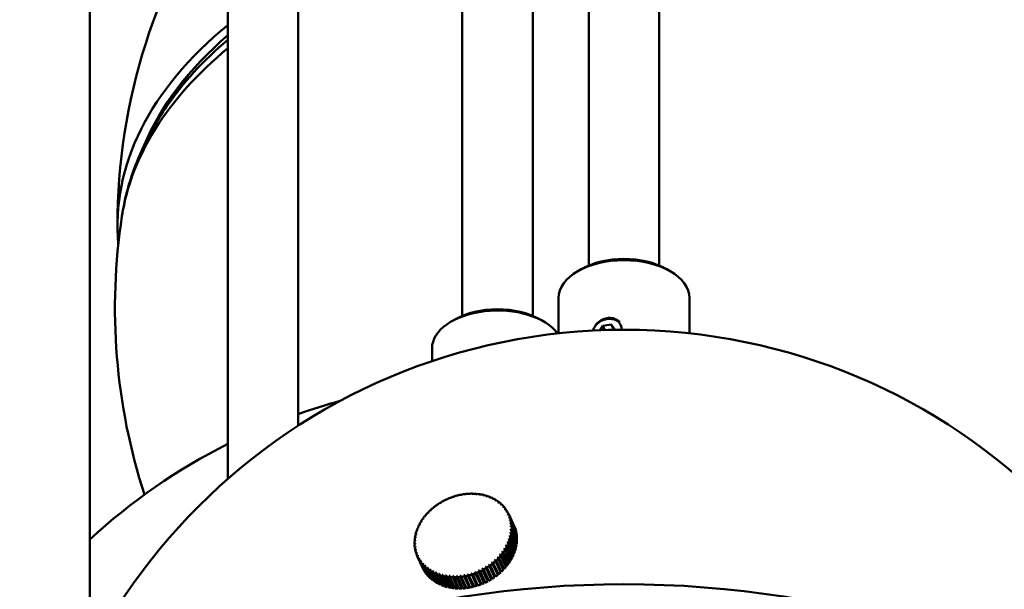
# Model space of a CAD drawing. Header units: millimetres. Extents: x 849 to 4035, y 828 to 3843.
# Tile 95 of 105: x 3681 to 3778, y 1442 to 1499. Entities that reach past the tile are written whole.
import ezdxf

# ---------------------------------------------------------------- set-up
doc = ezdxf.new("R2010")
doc.units = ezdxf.units.MM
doc.header["$LTSCALE"] = 15
doc.layers.add('Widoczne (ISO)', color=7, linetype='Continuous', lineweight=50)
doc.layers.add('Widoczne wąskie (ISO)', color=7, linetype='Continuous', lineweight=50)

msp = doc.modelspace()

# ---------------------------------------------------------------- linework, layer by layer
at = {"layer": 'Widoczne (ISO)'}
for p, q in [((3744.216, 1712.693), (3744.216, 1474.59)), ((3737.216, 1707.788), (3737.216, 1474.59)), ((3731.647, 1704.837), (3731.647, 1469.6)), ((3724.647, 1702.104), (3724.647, 1469.6)), ((3701.353, 1699.464), (3701.353, 1453.417)), ((3708.353, 1699.286), (3708.353, 1458.692)), ((3687.647, 1548.262), (3687.647, 1435.921)), ((3697.447, 1493.539), (3695.277, 1490.374)), ((3694.146, 1488.595), (3694.146, 1488.803)), ((3736.473, 1474.226), (3736.12, 1474.022)), ((3744.959, 1474.226), (3745.312, 1474.022)), ((3734.216, 1471.369), (3734.216, 1467.861)), ((3747.216, 1471.369), (3747.216, 1467.861)), ((3723.904, 1469.236), (3723.55, 1469.032)), ((3732.389, 1469.236), (3732.743, 1469.032)), ((3738.348, 1468.168), (3738.615, 1468.601)), ((3738.615, 1468.601), (3739.452, 1468.73)), ((3738.615, 1468.601), (3738.808, 1468.185)), ((3739.452, 1468.73), (3739.85, 1468.209)), ((3739.452, 1468.73), (3739.695, 1468.207)), ((3721.647, 1466.378), (3721.647, 1465.091)), ((3723.784, 1451.657), (3723.792, 1451.64)), ((3724.159, 1451.765), (3724.167, 1451.748)), ((3724.537, 1451.849), (3724.545, 1451.831)), ((3724.916, 1451.909), (3724.925, 1451.888)), ((3725.294, 1451.942), (3725.305, 1451.919)), ((3725.669, 1451.951), (3725.681, 1451.925)), ((3726.038, 1451.934), (3726.051, 1451.904)), ((3726.398, 1451.891), (3726.414, 1451.856)), ((3726.749, 1451.823), (3726.768, 1451.782)), ((3727.087, 1451.73), (3727.109, 1451.682)), ((3727.411, 1451.613), (3727.434, 1451.563)), ((3722.133, 1450.816), (3722.125, 1450.833)), ((3722.46, 1451.03), (3722.452, 1451.046)), ((3722.8, 1451.223), (3722.793, 1451.239)), ((3723.055, 1451.369), (3723.062, 1451.353)), ((3723.416, 1451.524), (3723.423, 1451.508)), ((3727.718, 1451.473), (3727.742, 1451.421)), ((3728.007, 1451.309), (3728.032, 1451.256)), ((3728.275, 1451.125), (3728.301, 1451.069)), ((3728.522, 1450.919), (3728.549, 1450.861)), ((3728.745, 1450.695), (3728.774, 1450.634)), ((3721.009, 1449.783), (3720.997, 1449.809)), ((3721.259, 1450.065), (3721.248, 1450.088)), ((3721.531, 1450.332), (3721.521, 1450.352)), ((3721.823, 1450.583), (3721.814, 1450.601)), ((3728.944, 1450.453), (3728.974, 1450.388)), ((3729.117, 1450.194), (3729.148, 1450.126)), ((3729.262, 1449.92), (3729.78, 1448.805)), ((3729.813, 1448.733), (3729.295, 1449.849)), ((3729.38, 1449.634), (3729.898, 1448.519)), ((3720.404, 1448.866), (3720.386, 1448.905)), ((3720.58, 1449.182), (3720.564, 1449.216)), ((3720.782, 1449.489), (3720.768, 1449.518)), ((3729.923, 1448.444), (3729.406, 1449.559)), ((3729.438, 1448.995), (3729.449, 1448.971)), ((3729.462, 1448.699), (3729.482, 1448.656)), ((3729.469, 1449.336), (3729.987, 1448.221)), ((3730.005, 1448.143), (3729.487, 1449.259)), ((3729.529, 1449.029), (3730.047, 1447.914)), ((3730.057, 1447.834), (3729.54, 1448.949)), ((3729.559, 1448.714), (3730.077, 1447.599)), ((3729.78, 1448.805), (3729.779, 1448.805)), ((3720.039, 1447.889), (3720.015, 1447.941)), ((3720.134, 1448.216), (3720.111, 1448.266)), ((3720.256, 1448.541), (3720.234, 1448.588)), ((3729.369, 1447.765), (3729.408, 1447.681)), ((3729.428, 1448.08), (3729.461, 1448.01)), ((3729.459, 1448.393), (3729.486, 1448.335)), ((3729.472, 1447.744), (3729.99, 1446.628)), ((3730.036, 1446.871), (3729.519, 1447.987)), ((3729.531, 1448.07), (3730.049, 1446.954)), ((3730.073, 1447.196), (3729.555, 1448.311)), ((3729.56, 1448.394), (3730.078, 1447.278)), ((3730.08, 1447.518), (3729.562, 1448.633)), ((3729.898, 1448.519), (3729.89, 1448.516)), ((3729.987, 1448.221), (3729.971, 1448.216)), ((3730.047, 1447.914), (3730.023, 1447.908)), ((3719.932, 1446.911), (3719.905, 1446.969)), ((3719.938, 1447.235), (3719.912, 1447.29)), ((3719.974, 1447.562), (3719.949, 1447.615)), ((3729.024, 1446.823), (3729.554, 1445.682)), ((3729.599, 1445.581), (3729.082, 1446.696)), ((3729.123, 1446.777), (3729.641, 1445.661)), ((3729.167, 1447.134), (3729.218, 1447.023)), ((3729.751, 1445.898), (3729.233, 1447.014)), ((3729.268, 1447.095), (3729.785, 1445.98)), ((3729.282, 1447.448), (3729.326, 1447.352)), ((3729.875, 1446.22), (3729.357, 1447.336)), ((3729.384, 1447.418), (3729.902, 1446.303)), ((3729.97, 1446.545), (3729.453, 1447.661)), ((3730.049, 1446.954), (3729.999, 1446.952)), ((3730.078, 1447.278), (3730.037, 1447.274)), ((3730.077, 1447.599), (3730.045, 1447.593)), ((3719.956, 1446.592), (3719.928, 1446.652)), ((3720.01, 1446.279), (3719.98, 1446.343)), ((3720.093, 1445.975), (3720.062, 1446.043)), ((3720.206, 1445.682), (3720.173, 1445.753)), ((3728.443, 1445.933), (3728.974, 1444.79)), ((3728.989, 1444.678), (3728.471, 1445.793)), ((3728.531, 1445.866), (3729.049, 1444.751)), ((3728.661, 1446.221), (3729.192, 1445.078)), ((3729.217, 1444.969), (3728.699, 1446.084)), ((3728.754, 1446.16), (3729.271, 1445.045)), ((3728.855, 1446.518), (3729.385, 1445.376)), ((3729.421, 1445.271), (3728.903, 1446.386)), ((3728.951, 1446.464), (3729.469, 1445.349)), ((3729.785, 1445.98), (3729.707, 1445.993)), ((3729.902, 1446.303), (3729.834, 1446.309)), ((3729.99, 1446.628), (3729.931, 1446.63)), ((3720.205, 1445.681), (3720.723, 1444.566)), ((3720.829, 1444.361), (3720.311, 1445.476)), ((3720.351, 1445.408), (3720.869, 1444.293)), ((3720.995, 1444.098), (3720.477, 1445.214)), ((3720.524, 1445.149), (3721.041, 1444.034)), ((3721.187, 1443.852), (3720.669, 1444.967)), ((3720.722, 1444.907), (3721.24, 1443.792)), ((3720.766, 1444.991), (3720.756, 1445.011)), ((3720.981, 1444.76), (3720.962, 1444.8)), ((3727.86, 1443.653), (3727.343, 1444.769)), ((3727.357, 1444.916), (3727.888, 1443.771)), ((3727.423, 1444.826), (3727.941, 1443.711)), ((3728.171, 1443.885), (3727.653, 1445)), ((3727.657, 1445.147), (3728.188, 1444.002)), ((3727.73, 1445.062), (3728.247, 1443.947)), ((3727.939, 1445.395), (3728.471, 1444.25)), ((3728.464, 1444.134), (3727.946, 1445.249)), ((3728.018, 1445.315), (3728.535, 1444.2)), ((3728.202, 1445.658), (3728.733, 1444.513)), ((3728.737, 1444.399), (3728.219, 1445.514)), ((3728.286, 1445.584), (3728.803, 1444.469)), ((3728.974, 1444.79), (3728.95, 1444.761)), ((3729.049, 1444.751), (3728.974, 1444.79)), ((3729.192, 1445.078), (3729.176, 1445.057)), ((3729.271, 1445.045), (3729.192, 1445.078)), ((3729.385, 1445.376), (3729.378, 1445.364)), ((3729.469, 1445.349), (3729.385, 1445.376)), ((3729.554, 1445.682), (3729.553, 1445.681)), ((3729.641, 1445.661), (3729.554, 1445.682)), ((3720.835, 1444.364), (3720.829, 1444.361)), ((3721.404, 1443.622), (3720.887, 1444.738)), ((3720.946, 1444.682), (3721.463, 1443.567)), ((3721.008, 1444.106), (3720.995, 1444.098)), ((3721.645, 1443.412), (3721.128, 1444.528)), ((3721.206, 1443.865), (3721.187, 1443.852)), ((3721.193, 1444.477), (3721.71, 1443.362)), ((3721.22, 1444.547), (3721.195, 1444.603)), ((3721.908, 1443.222), (3721.391, 1444.337)), ((3721.482, 1444.353), (3721.45, 1444.422)), ((3721.461, 1444.292), (3721.979, 1443.177)), ((3722.192, 1443.053), (3721.674, 1444.169)), ((3721.764, 1444.179), (3721.726, 1444.26)), ((3721.75, 1444.129), (3722.267, 1443.014)), ((3722.495, 1442.907), (3721.977, 1444.022)), ((3722.065, 1444.025), (3722.021, 1444.119)), ((3722.057, 1443.989), (3722.575, 1442.873)), ((3722.814, 1442.784), (3722.297, 1443.899)), ((3722.384, 1443.892), (3722.334, 1444.001)), ((3722.381, 1443.872), (3722.898, 1442.756)), ((3723.149, 1442.685), (3722.631, 1443.8)), ((3722.719, 1443.78), (3722.661, 1443.905)), ((3722.719, 1443.779), (3723.236, 1442.664)), ((3723.531, 1442.692), (3723.001, 1443.834)), ((3723.882, 1442.644), (3723.352, 1443.786)), ((3724.242, 1442.62), (3723.711, 1443.764)), ((3724.608, 1442.622), (3724.077, 1443.766)), ((3724.978, 1442.649), (3724.446, 1443.793)), ((3725.349, 1442.7), (3724.818, 1443.846)), ((3725.72, 1442.777), (3725.189, 1443.922)), ((3725.731, 1442.697), (3725.213, 1443.813)), ((3725.309, 1443.836), (3725.827, 1442.721)), ((3726.088, 1442.877), (3725.557, 1444.023)), ((3726.106, 1442.8), (3725.589, 1443.915)), ((3725.684, 1443.945), (3726.201, 1442.83)), ((3726.451, 1443.001), (3725.919, 1444.146)), ((3726.477, 1442.926), (3725.959, 1444.041)), ((3726.052, 1444.077), (3726.57, 1442.962)), ((3726.807, 1443.147), (3726.275, 1444.293)), ((3726.839, 1443.076), (3726.322, 1444.191)), ((3726.413, 1444.233), (3726.93, 1443.117)), ((3727.192, 1443.247), (3726.675, 1444.363)), ((3726.709, 1444.508), (3727.241, 1443.363)), ((3726.763, 1444.41), (3727.28, 1443.295)), ((3727.533, 1443.44), (3727.016, 1444.556)), ((3727.04, 1444.703), (3727.572, 1443.557)), ((3727.1, 1444.608), (3727.618, 1443.493)), ((3727.888, 1443.771), (3727.826, 1443.727)), ((3727.941, 1443.711), (3727.888, 1443.771)), ((3728.188, 1444.002), (3728.136, 1443.96)), ((3728.247, 1443.947), (3728.188, 1444.002)), ((3728.471, 1444.25), (3728.428, 1444.211)), ((3728.535, 1444.2), (3728.471, 1444.25)), ((3728.733, 1444.513), (3728.7, 1444.479)), ((3728.803, 1444.469), (3728.733, 1444.513)), ((3721.429, 1443.642), (3721.404, 1443.622)), ((3721.674, 1443.439), (3721.645, 1443.412)), ((3721.942, 1443.257), (3721.908, 1443.222)), ((3722.229, 1443.098), (3722.192, 1443.053)), ((3722.534, 1442.961), (3722.495, 1442.907)), ((3722.855, 1442.85), (3722.814, 1442.784)), ((3723.497, 1442.611), (3722.979, 1443.726)), ((3723.069, 1443.711), (3723.587, 1442.596)), ((3723.855, 1442.561), (3723.337, 1443.677)), ((3723.43, 1443.668), (3723.948, 1442.553)), ((3724.222, 1442.538), (3723.705, 1443.653)), ((3723.799, 1443.651), (3724.317, 1442.536)), ((3724.596, 1442.539), (3724.078, 1443.655)), ((3724.174, 1443.659), (3724.691, 1442.544)), ((3724.973, 1442.567), (3724.455, 1443.682)), ((3724.552, 1443.693), (3725.069, 1442.578)), ((3725.352, 1442.62), (3724.834, 1443.735)), ((3724.931, 1443.752), (3725.449, 1442.637)), ((3725.793, 1442.795), (3725.72, 1442.777)), ((3726.168, 1442.902), (3726.088, 1442.877)), ((3726.088, 1442.877), (3726.106, 1442.8)), ((3726.537, 1443.034), (3726.451, 1443.001)), ((3726.451, 1443.001), (3726.477, 1442.926)), ((3726.897, 1443.189), (3726.807, 1443.147)), ((3726.807, 1443.147), (3726.839, 1443.076)), ((3727.241, 1443.363), (3727.159, 1443.319)), ((3727.28, 1443.295), (3727.241, 1443.363)), ((3727.572, 1443.557), (3727.5, 1443.513)), ((3727.618, 1443.493), (3727.572, 1443.557)), ((3723.19, 1442.764), (3723.149, 1442.685)), ((3723.531, 1442.692), (3723.497, 1442.611)), ((3723.543, 1442.69), (3723.531, 1442.692)), ((3723.882, 1442.644), (3723.855, 1442.561)), ((3723.907, 1442.642), (3723.882, 1442.644)), ((3724.242, 1442.62), (3724.222, 1442.538)), ((3724.278, 1442.62), (3724.242, 1442.62)), ((3724.608, 1442.622), (3724.596, 1442.539)), ((3724.654, 1442.624), (3724.608, 1442.622)), ((3724.978, 1442.649), (3724.973, 1442.567)), ((3725.034, 1442.655), (3724.978, 1442.649)), ((3725.414, 1442.712), (3725.349, 1442.7)), ((3725.349, 1442.7), (3725.352, 1442.62)), ((3725.72, 1442.777), (3725.731, 1442.697))]:
    msp.add_line(p, q, dxfattribs=at)
for centre, radius, start, end in [((3750.146, 1478.547), 59.75, 144.74834, 180), ((3750.146, 1470.382), 60, 171.26342, 197.9888), ((3740.716, 1408.465), 59.75, 0, 180), ((3728.147, 1403.475), 59.75, 105.15714, 109.34621), ((3728.147, 1403.475), 59.75, 116.64302, 132.67286)]:
    msp.add_arc(centre, radius, start, end, dxfattribs=at)
for centre, major_axis, ratio, start_param, end_param in [((3750.146, 1478.547), (-59.75, 0), 0.57735, 5.667928, 6.33644), ((3750.146, 1478.547), (-58.75, 0), 0.57735, 5.692438, 6.045078), ((3740.716, 1471.369), (-6.5, 0), 0.57735, 3.141593, 6.283185), ((3740.716, 1471.777), (-6, 0), 0.57735, 3.926991, 5.497787), ((3728.147, 1466.378), (-6.5, 0), 0.57735, 3.544865, 6.283185), ((3728.147, 1466.786), (-6, 0), 0.57735, 3.926991, 5.497787), ((3739.034, 1468.053), (1.361, 0.631), 0.788675, 5.88146, 8.826771), ((3724.734, 1447.801), (4.535, 2.105), 0.788675, 1.417835, 1.476375), ((3724.714, 1447.844), (-4.461, -2.07), 0.788675, 4.539261, 4.559595), ((3726.045, 1444.858), (-2.181, 6.914), 0.099747, 0.15412, 0.169657), ((3726.14, 1444.888), (-2.181, 6.914), 0.099747, 0.15412, 0.169657), ((3724.734, 1447.801), (4.535, 2.105), 0.788675, 1.339296, 1.397835), ((3724.714, 1447.844), (-4.461, -2.07), 0.788675, 4.460721, 4.481055), ((3726.045, 1444.861), (-1.742, 7.037), 0.147038, 0.16189, 0.177427), ((3726.141, 1444.885), (-1.742, 7.037), 0.147038, 0.16189, 0.177427), ((3724.734, 1447.801), (4.535, 2.105), 0.788675, 1.260756, 1.319295), ((3726.044, 1444.864), (-1.29, 7.134), 0.193422, 0.172761, 0.188298), ((3724.714, 1447.844), (-4.461, -2.07), 0.788675, 4.382181, 4.402516), ((3726.141, 1444.882), (-1.29, 7.134), 0.193422, 0.172761, 0.188298), ((3724.734, 1447.801), (4.535, 2.105), 0.788675, 1.182216, 1.240755), ((3726.044, 1444.868), (-0.824, 7.203), 0.238614, 0.186813, 0.20235), ((3724.714, 1447.844), (-4.461, -2.07), 0.788675, 4.303641, 4.323976), ((3726.141, 1444.879), (-0.824, 7.203), 0.238614, 0.186813, 0.20235), ((3724.734, 1447.801), (4.535, 2.105), 0.788675, 1.103676, 1.162216), ((3726.045, 1444.871), (-0.343, 7.242), 0.282335, 0.204141, 0.219679), ((3724.714, 1447.844), (-4.461, -2.07), 0.788675, 4.225101, 4.245436), ((3726.141, 1444.875), (-0.343, 7.242), 0.282335, 0.204141, 0.219679), ((3724.734, 1447.801), (4.535, 2.105), 0.788675, 1.025136, 1.083676), ((3726.045, 1444.874), (0.151, 7.248), 0.324315, 0.224858, 0.240395), ((3724.714, 1447.844), (-4.461, -2.07), 0.788675, 4.146562, 4.166896), ((3726.14, 1444.872), (0.151, 7.248), 0.324315, 0.224858, 0.240395), ((3724.734, 1447.801), (4.535, 2.105), 0.788675, 0.946597, 1.005136), ((3726.046, 1444.877), (0.66, 7.22), 0.364295, 0.249082, 0.264619), ((3724.714, 1447.844), (-4.461, -2.07), 0.788675, 4.068022, 4.088356), ((3726.139, 1444.869), (0.66, 7.22), 0.364295, 0.249082, 0.264619), ((3724.734, 1447.801), (4.535, 2.105), 0.788675, 0.868057, 0.926596), ((3726.047, 1444.881), (1.182, 7.153), 0.40203, 0.276934, 0.292471), ((3724.714, 1447.844), (-4.461, -2.07), 0.788675, 3.989482, 4.009816), ((3726.138, 1444.866), (1.182, 7.153), 0.40203, 0.276934, 0.292471), ((3724.734, 1447.801), (4.535, 2.105), 0.788675, 0.789517, 0.848056), ((3726.049, 1444.884), (1.716, 7.044), 0.437286, 0.308524, 0.324061), ((3724.714, 1447.844), (-4.461, -2.07), 0.788675, 3.910942, 3.931277), ((3726.136, 1444.862), (1.716, 7.044), 0.437286, 0.308524, 0.324061), ((3724.734, 1447.801), (4.535, 2.105), 0.788675, 0.710977, 0.769517), ((3726.051, 1444.887), (2.26, 6.889), 0.469846, 0.343939, 0.359476), ((3724.714, 1447.844), (-4.461, -2.07), 0.788675, 3.832402, 3.852737), ((3726.135, 1444.859), (2.26, 6.889), 0.469846, 0.343939, 0.359476), ((3724.734, 1447.801), (4.535, 2.105), 0.788675, 0.632437, 0.690977), ((3726.053, 1444.89), (2.81, 6.683), 0.499509, 0.383227, 0.398764), ((3724.714, 1447.844), (-4.461, -2.07), 0.788675, 3.753862, 3.774197), ((3724.734, 1447.801), (4.535, 2.105), 0.788675, 1.810535, 1.869074), ((3726.052, 1444.844), (-4.194, 5.913), 0.140006, 6.107118, 6.122655), ((3724.714, 1447.844), (-4.461, -2.07), 0.788675, 4.93196, 4.952294), ((3724.734, 1447.801), (4.535, 2.105), 0.788675, 1.731995, 1.790534), ((3726.133, 1444.902), (-4.194, 5.913), 0.140006, 6.107118, 6.122655), ((3726.05, 1444.847), (-3.815, 6.165), 0.092604, 6.114429, 6.129966), ((3724.714, 1447.844), (-4.461, -2.07), 0.788675, 4.85342, 4.873754), ((3724.734, 1447.801), (4.535, 2.105), 0.788675, 1.653455, 1.711994), ((3726.135, 1444.899), (-3.815, 6.165), 0.092604, 6.114429, 6.129966), ((3726.049, 1444.85), (-3.424, 6.39), 0.044632, 6.118704, 6.134241), ((3724.714, 1447.844), (-4.461, -2.07), 0.788675, 4.77488, 4.795215), ((3724.734, 1447.801), (4.535, 2.105), 0.788675, 1.574915, 1.633455), ((3726.137, 1444.897), (-3.424, 6.39), 0.044632, 6.118704, 6.134241), ((3726.047, 1444.852), (-3.021, 6.59), 0.003616, 0.147672, 0.163209), ((3724.714, 1447.844), (-4.461, -2.07), 0.788675, 4.69634, 4.716675), ((3724.734, 1447.801), (4.535, 2.105), 0.788675, 1.496375, 1.554915), ((3726.138, 1444.894), (-3.021, 6.59), 0.003616, 0.147672, 0.163209), ((3726.046, 1444.855), (-2.607, 6.765), 0.051841, 0.149392, 0.16493), ((3724.714, 1447.844), (-4.461, -2.07), 0.788675, 4.6178, 4.638135), ((3726.139, 1444.891), (-2.607, 6.765), 0.051841, 0.149392, 0.16493), ((3726.133, 1444.856), (2.81, 6.683), 0.499509, 0.383227, 0.398764), ((3724.734, 1447.801), (4.535, 2.105), 0.788675, 0.553897, 0.612437), ((3726.055, 1444.893), (3.361, 6.423), 0.526092, 0.426378, 0.441915), ((3724.714, 1447.844), (-4.461, -2.07), 0.788675, 3.675323, 3.695657), ((3726.13, 1444.853), (-3.361, -6.423), 0.526092, 3.56797, 3.583507), ((3724.734, 1447.801), (4.535, 2.105), 0.788675, 0.475358, 0.533897), ((3726.057, 1444.896), (3.908, 6.106), 0.549432, 0.473298, 0.488835), ((3724.714, 1447.844), (-4.461, -2.07), 0.788675, 3.596783, 3.617117), ((3726.128, 1444.851), (-3.908, -6.106), 0.549432, 3.61489, 3.630427), ((3724.734, 1447.801), (4.535, 2.105), 0.788675, 0.396818, 0.455357), ((3726.06, 1444.898), (4.442, 5.729), 0.569384, 0.523793, 0.53933), ((3724.714, 1447.844), (4.461, 2.07), 0.788675, 0.37665, 0.396985), ((3726.125, 1444.848), (-4.442, -5.729), 0.569384, 3.665385, 3.680922), ((3724.734, 1447.801), (4.535, 2.105), 0.788675, 0.318278, 0.376817), ((3726.063, 1444.901), (4.955, 5.292), 0.585826, 0.577548, 0.593085), ((3724.714, 1447.844), (4.461, 2.07), 0.788675, 0.298111, 0.318445), ((3726.122, 1444.845), (-4.955, -5.292), 0.585826, 3.719141, 3.734678), ((3724.734, 1447.801), (4.535, 2.105), 0.788675, 0.239738, 0.298278), ((3726.066, 1444.903), (5.437, 4.796), 0.598657, 0.634118, 0.649655), ((3724.714, 1447.844), (4.461, 2.07), 0.788675, 0.219571, 0.239905), ((3726.119, 1444.843), (-5.437, -4.796), 0.598657, 3.775711, 3.791248), ((3724.734, 1447.801), (4.535, 2.105), 0.788675, 0.161198, 0.219738), ((3724.734, 1447.801), (4.535, 2.105), 0.788675, 2.124694, 2.183233), ((3726.062, 1444.837), (-5.586, 4.622), 0.318149, 6.046113, 6.06165), ((3724.714, 1447.844), (-4.461, -2.07), 0.788675, 5.246119, 5.266454), ((3724.734, 1447.801), (4.535, 2.105), 0.788675, 2.046154, 2.104693), ((3726.123, 1444.91), (-5.586, 4.622), 0.318149, 6.046113, 6.06165), ((3726.06, 1444.838), (-5.259, 4.99), 0.275891, 6.066315, 6.081852), ((3724.714, 1447.844), (-4.461, -2.07), 0.788675, 5.167579, 5.187914), ((3724.734, 1447.801), (4.535, 2.105), 0.788675, 1.967614, 2.026154), ((3726.126, 1444.908), (-5.259, 4.99), 0.275891, 6.066315, 6.081852), ((3726.057, 1444.84), (-4.917, 5.327), 0.231933, 6.083146, 6.098683), ((3724.714, 1447.844), (-4.461, -2.07), 0.788675, 5.089039, 5.109374), ((3724.734, 1447.801), (4.535, 2.105), 0.788675, 1.889074, 1.947614), ((3726.128, 1444.906), (-4.917, 5.327), 0.231933, 6.083146, 6.098683), ((3726.054, 1444.842), (-4.562, 5.635), 0.186545, 6.096716, 6.112253), ((3724.714, 1447.844), (-4.461, -2.07), 0.788675, 5.0105, 5.030834), ((3726.131, 1444.904), (-4.562, 5.635), 0.186545, 6.096716, 6.112253), ((3724.714, 1447.844), (4.461, 2.07), 0.788675, 0.141031, 0.161365), ((3726.069, 1444.905), (5.878, 4.244), 0.607796, 0.692926, 0.708463), ((3726.116, 1444.841), (-5.878, -4.244), 0.607796, 3.834519, 3.850056), ((3724.734, 1447.801), (4.535, 2.105), 0.788675, 0.082659, 0.141198), ((3724.714, 1447.844), (4.461, 2.07), 0.788675, 0.062491, 0.082826), ((3726.073, 1444.907), (6.268, 3.643), 0.613188, 0.753278, 0.768815), ((3726.113, 1444.839), (-6.268, -3.643), 0.613188, 3.894871, 3.910408), ((3724.734, 1447.801), (4.535, 2.105), 0.788675, 0.004119, 0.062658), ((3724.714, 1447.844), (4.461, 2.07), 0.788675, 6.267137, 6.287471), ((3726.076, 1444.909), (6.599, 3.003), 0.6148, 0.814393, 0.829931), ((3726.109, 1444.837), (-6.599, -3.003), 0.6148, 3.955986, 3.971523), ((3724.714, 1447.844), (4.461, 2.07), 0.788675, 6.188597, 6.208931), ((3726.08, 1444.911), (6.864, 2.333), 0.612621, 0.875446, 0.890984), ((3724.734, 1447.801), (4.535, 2.105), 0.788675, 6.208764, 6.267304), ((3724.734, 1447.801), (4.535, 2.105), 0.788675, 2.360313, 2.418853), ((3726.072, 1444.833), (-6.45, 3.31), 0.432172, 5.964098, 5.979635), ((3724.734, 1447.801), (4.535, 2.105), 0.788675, 2.281773, 2.340313), ((3726.113, 1444.913), (-6.45, 3.31), 0.432172, 5.964098, 5.979635), ((3724.714, 1447.844), (-4.461, -2.07), 0.788675, 5.481738, 5.502073), ((3726.069, 1444.834), (-6.184, 3.783), 0.396531, 5.995121, 6.010658), ((3724.734, 1447.801), (4.535, 2.105), 0.788675, 2.203234, 2.261773), ((3726.117, 1444.912), (-6.184, 3.783), 0.396531, 5.995121, 6.010658), ((3724.714, 1447.844), (-4.461, -2.07), 0.788675, 5.403199, 5.423533), ((3726.065, 1444.835), (-5.895, 4.22), 0.358445, 6.022422, 6.037959), ((3724.714, 1447.844), (-4.461, -2.07), 0.788675, 5.324659, 5.344993), ((3726.12, 1444.911), (-5.895, 4.22), 0.358445, 6.022422, 6.037959), ((3726.105, 1444.836), (-6.864, -2.333), 0.612621, 4.017039, 4.032576), ((3724.714, 1447.844), (4.461, 2.07), 0.788675, 6.110057, 6.130391), ((3726.084, 1444.912), (7.061, 1.646), 0.606665, 0.935615, 0.951152), ((3726.102, 1444.834), (-7.061, -1.646), 0.606665, 4.077208, 4.092745), ((3724.734, 1447.801), (4.535, 2.105), 0.788675, 6.130224, 6.188764), ((3724.714, 1447.844), (4.461, 2.07), 0.788675, 6.031517, 6.051852), ((3726.087, 1444.913), (7.187, 0.953), 0.596968, 0.994129, 1.009667), ((3726.098, 1444.833), (-7.187, -0.953), 0.596968, 4.135722, 4.151259), ((3724.714, 1447.844), (4.461, 2.07), 0.788675, 5.952977, 5.973312), ((3726.091, 1444.914), (7.245, 0.266), 0.583592, 1.050312, 1.065849), ((3726.094, 1444.833), (-7.245, -0.266), 0.583592, 4.191904, 4.207441), ((3724.734, 1447.801), (4.535, 2.105), 0.788675, 6.051685, 6.110224), ((3724.734, 1447.801), (4.535, 2.105), 0.788675, 5.973145, 6.031684), ((3725.252, 1446.686), (4.535, 2.105), 0.788675, 6.208764, 6.267304), ((3724.734, 1447.801), (4.535, 2.105), 0.788675, 2.595933, 2.654472), ((3726.083, 1444.832), (-7.055, 1.67), 0.522313, 5.847976, 5.863514), ((3724.734, 1447.801), (4.535, 2.105), 0.788675, 2.517393, 2.575932), ((3726.102, 1444.915), (7.055, -1.67), 0.522313, 2.706384, 2.721921), ((3724.714, 1447.844), (-4.461, -2.07), 0.788675, 5.717358, 5.737692), ((3726.079, 1444.832), (-6.891, 2.253), 0.495258, 5.890552, 5.906089), ((3724.734, 1447.801), (4.535, 2.105), 0.788675, 2.438853, 2.497393), ((3726.106, 1444.914), (-6.891, 2.253), 0.495258, 5.890552, 5.906089), ((3724.714, 1447.844), (-4.461, -2.07), 0.788675, 5.638818, 5.659153), ((3726.076, 1444.832), (-6.687, 2.8), 0.465149, 5.929259, 5.944797), ((3726.11, 1444.914), (-6.687, 2.8), 0.465149, 5.929259, 5.944797), ((3724.714, 1447.844), (-4.461, -2.07), 0.788675, 5.560278, 5.580613), ((3724.714, 1447.844), (4.461, 2.07), 0.788675, 5.717358, 5.737692), ((3726.083, 1444.832), (-7.055, 1.67), 0.522313, 4.341538, 4.357075), ((3726.102, 1444.915), (7.055, -1.67), 0.522313, 1.199945, 1.215483), ((3724.714, 1447.844), (4.461, 2.07), 0.788675, 5.795898, 5.816232), ((3726.087, 1444.832), (-7.173, 1.053), 0.546149, 4.295173, 4.31071), ((3726.099, 1444.915), (7.173, -1.053), 0.546149, 1.15358, 1.169118), ((3724.714, 1447.844), (4.461, 2.07), 0.788675, 5.874438, 5.894772), ((3726.09, 1444.832), (-7.238, 0.405), 0.566617, 4.245197, 4.260734), ((3726.095, 1444.914), (7.238, -0.405), 0.566617, 1.103604, 1.119141), ((3724.734, 1447.801), (-4.535, -2.105), 0.788675, 2.595933, 2.654472), ((3724.734, 1447.801), (-4.535, -2.105), 0.788675, 2.674472, 2.733012), ((3724.734, 1447.801), (4.535, 2.105), 0.788675, 5.894605, 5.953144), ((3725.252, 1446.686), (4.535, 2.105), 0.788675, 6.130224, 6.188764), ((3725.252, 1446.686), (4.535, 2.105), 0.788675, 6.051685, 6.110224), ((3725.252, 1446.686), (4.535, 2.105), 0.788675, 5.973145, 6.031684), ((3724.734, 1447.801), (-4.535, -2.105), 0.788675, 5.894605, 5.953144), ((3726.091, 1444.914), (7.245, 0.266), 0.583592, 2.55675, 2.572287), ((3726.09, 1444.832), (-7.238, 0.405), 0.566617, 5.751635, 5.767172), ((3726.094, 1444.833), (-7.245, -0.266), 0.583592, 5.698342, 5.71388), ((3724.734, 1447.801), (-4.535, -2.105), 0.788675, 5.973145, 6.031684), ((3724.734, 1447.801), (4.535, 2.105), 0.788675, 2.674472, 2.733012), ((3726.095, 1444.914), (7.238, -0.405), 0.566617, 2.610042, 2.625579), ((3726.087, 1444.913), (7.187, 0.953), 0.596968, 2.500568, 2.516105), ((3726.087, 1444.832), (-7.173, 1.053), 0.546149, 5.801611, 5.817149), ((3726.099, 1444.915), (7.173, -1.053), 0.546149, 2.660019, 2.675556), ((3724.714, 1447.844), (-4.461, -2.07), 0.788675, 5.952977, 5.973312), ((3724.714, 1447.844), (-4.461, -2.07), 0.788675, 5.874438, 5.894772), ((3724.714, 1447.844), (-4.461, -2.07), 0.788675, 6.031517, 6.051852), ((3724.714, 1447.844), (-4.461, -2.07), 0.788675, 5.795898, 5.816232), ((3724.734, 1447.801), (-4.535, -2.105), 0.788675, 2.281773, 2.340313), ((3724.714, 1447.844), (4.461, 2.07), 0.788675, 5.481738, 5.502073), ((3726.072, 1444.833), (-6.45, 3.31), 0.432172, 4.457659, 4.473196), ((3726.113, 1444.913), (6.45, -3.31), 0.432172, 1.316067, 1.331604), ((3724.734, 1447.801), (-4.535, -2.105), 0.788675, 2.360313, 2.418853), ((3724.714, 1447.844), (4.461, 2.07), 0.788675, 5.560278, 5.580613), ((3726.076, 1444.832), (-6.687, 2.8), 0.465149, 4.422821, 4.438358), ((3726.11, 1444.914), (6.687, -2.8), 0.465149, 1.281228, 1.296766), ((3724.714, 1447.844), (4.461, 2.07), 0.788675, 5.638818, 5.659153), ((3726.079, 1444.832), (-6.891, 2.253), 0.495258, 4.384114, 4.399651), ((3724.734, 1447.801), (-4.535, -2.105), 0.788675, 2.438853, 2.497393), ((3726.106, 1444.914), (6.891, -2.253), 0.495258, 1.242521, 1.258058), ((3724.734, 1447.801), (-4.535, -2.105), 0.788675, 2.517393, 2.575932), ((3725.252, 1446.686), (-4.535, -2.105), 0.788675, 2.595933, 2.654472), ((3725.252, 1446.686), (-4.535, -2.105), 0.788675, 2.674472, 2.733012), ((3725.252, 1446.686), (4.535, 2.105), 0.788675, 5.894605, 5.953144), ((3726.098, 1444.833), (-7.187, -0.953), 0.596968, 5.64216, 5.657698), ((3724.734, 1447.801), (-4.535, -2.105), 0.788675, 6.051685, 6.110224), ((3726.084, 1444.912), (7.061, 1.646), 0.606665, 2.442053, 2.457591), ((3726.102, 1444.834), (-7.061, -1.646), 0.606665, 5.583646, 5.599183), ((3724.734, 1447.801), (-4.535, -2.105), 0.788675, 6.130224, 6.188764), ((3724.714, 1447.844), (-4.461, -2.07), 0.788675, 6.110057, 6.130391), ((3726.08, 1444.911), (6.864, 2.333), 0.612621, 2.381885, 2.397422), ((3726.105, 1444.836), (-6.864, -2.333), 0.612621, 5.523477, 5.539015), ((3724.734, 1447.801), (-4.535, -2.105), 0.788675, 6.208764, 6.267304), ((3724.714, 1447.844), (-4.461, -2.07), 0.788675, 6.188597, 6.208931), ((3726.076, 1444.909), (6.599, 3.003), 0.6148, 2.320832, 2.336369), ((3726.109, 1444.837), (-6.599, -3.003), 0.6148, 5.462424, 5.477962), ((3724.714, 1447.844), (-4.461, -2.07), 0.788675, 6.267137, 6.287471), ((3724.734, 1447.801), (-4.535, -2.105), 0.788675, 2.046154, 2.104693), ((3724.714, 1447.844), (4.461, 2.07), 0.788675, 5.246119, 5.266454), ((3726.062, 1444.837), (-5.586, 4.622), 0.318149, 4.539675, 4.555212), ((3726.123, 1444.91), (5.586, -4.622), 0.318149, 1.398082, 1.413619), ((3724.734, 1447.801), (-4.535, -2.105), 0.788675, 2.124694, 2.183233), ((3724.714, 1447.844), (4.461, 2.07), 0.788675, 5.324659, 5.344993), ((3726.065, 1444.835), (-5.895, 4.22), 0.358445, 4.515984, 4.531521), ((3726.12, 1444.911), (5.895, -4.22), 0.358445, 1.374391, 1.389928), ((3724.734, 1447.801), (-4.535, -2.105), 0.788675, 2.203234, 2.261773), ((3724.714, 1447.844), (4.461, 2.07), 0.788675, 5.403199, 5.423533), ((3726.069, 1444.834), (-6.184, 3.783), 0.396531, 4.488683, 4.50422), ((3726.117, 1444.912), (6.184, -3.783), 0.396531, 1.34709, 1.362627), ((3725.252, 1446.686), (-4.535, -2.105), 0.788675, 2.360313, 2.418853), ((3725.252, 1446.686), (-4.535, -2.105), 0.788675, 2.438853, 2.497393), ((3725.252, 1446.686), (-4.535, -2.105), 0.788675, 2.517393, 2.575932), ((3724.734, 1447.801), (-4.535, -2.105), 0.788675, 0.004119, 0.062658), ((3726.073, 1444.907), (6.268, 3.643), 0.613188, 2.259716, 2.275254), ((3726.113, 1444.839), (-6.268, -3.643), 0.613188, 5.401309, 5.416846), ((3724.734, 1447.801), (-4.535, -2.105), 0.788675, 0.082659, 0.141198), ((3724.714, 1447.844), (-4.461, -2.07), 0.788675, 0.062491, 0.082826), ((3726.069, 1444.905), (5.878, 4.244), 0.607796, 2.199364, 2.214902), ((3726.116, 1444.841), (-5.878, -4.244), 0.607796, 5.340957, 5.356494), ((3724.734, 1447.801), (-4.535, -2.105), 0.788675, 0.161198, 0.219738), ((3724.714, 1447.844), (-4.461, -2.07), 0.788675, 0.141031, 0.161365), ((3726.066, 1444.903), (5.437, 4.796), 0.598657, 2.140557, 2.156094), ((3724.714, 1447.844), (-4.461, -2.07), 0.788675, 0.219571, 0.239905), ((3726.119, 1444.843), (-5.437, -4.796), 0.598657, 5.282149, 5.297686), ((3724.734, 1447.801), (-4.535, -2.105), 0.788675, 0.239738, 0.298278), ((3726.063, 1444.901), (4.955, 5.292), 0.585826, 2.083986, 2.099524), ((3724.714, 1447.844), (-4.461, -2.07), 0.788675, 0.298111, 0.318445), ((3726.122, 1444.845), (-4.955, -5.292), 0.585826, 5.225579, 5.241116), ((3724.734, 1447.801), (-4.535, -2.105), 0.788675, 1.731995, 1.790534), ((3724.714, 1447.844), (4.461, 2.07), 0.788675, 4.93196, 4.952294), ((3726.052, 1444.844), (-4.194, 5.913), 0.140006, 4.60068, 4.616217), ((3726.133, 1444.902), (4.194, -5.913), 0.140006, 1.459087, 1.474624), ((3724.734, 1447.801), (-4.535, -2.105), 0.788675, 1.810535, 1.869074), ((3724.714, 1447.844), (4.461, 2.07), 0.788675, 5.0105, 5.030834), ((3726.054, 1444.842), (-4.562, 5.635), 0.186545, 4.590277, 4.605814), ((3726.131, 1444.904), (4.562, -5.635), 0.186545, 1.448685, 1.464222), ((3724.734, 1447.801), (-4.535, -2.105), 0.788675, 1.889074, 1.947614), ((3724.714, 1447.844), (4.461, 2.07), 0.788675, 5.089039, 5.109374), ((3726.057, 1444.84), (-4.917, 5.327), 0.231933, 4.576708, 4.592245), ((3726.128, 1444.906), (4.917, -5.327), 0.231933, 1.435115, 1.450652), ((3724.734, 1447.801), (-4.535, -2.105), 0.788675, 1.967614, 2.026154), ((3724.714, 1447.844), (4.461, 2.07), 0.788675, 5.167579, 5.187914), ((3726.06, 1444.838), (-5.259, 4.99), 0.275891, 4.559877, 4.575414), ((3726.126, 1444.908), (5.259, -4.99), 0.275891, 1.418284, 1.433821), ((3725.252, 1446.686), (-4.535, -2.105), 0.788675, 2.124694, 2.183233), ((3725.252, 1446.686), (-4.535, -2.105), 0.788675, 2.203234, 2.261773), ((3725.252, 1446.686), (-4.535, -2.105), 0.788675, 2.281773, 2.340313), ((3740.716, 1408.465), (59.75, 0), 0.57735, 6.229931, 9.478033), ((3725.252, 1446.686), (-4.535, -2.105), 0.788675, 0.004119, 0.062658), ((3725.252, 1446.686), (-4.535, -2.105), 0.788675, 0.082659, 0.141198), ((3724.734, 1447.801), (-4.535, -2.105), 0.788675, 0.318278, 0.376817), ((3725.252, 1446.686), (-4.535, -2.105), 0.788675, 0.161198, 0.219738), ((3726.06, 1444.898), (4.442, 5.729), 0.569384, 2.030231, 2.045768), ((3724.714, 1447.844), (-4.461, -2.07), 0.788675, 0.37665, 0.396985), ((3726.125, 1444.848), (-4.442, -5.729), 0.569384, 5.171824, 5.187361), ((3724.734, 1447.801), (-4.535, -2.105), 0.788675, 0.396818, 0.455357), ((3725.252, 1446.686), (-4.535, -2.105), 0.788675, 0.239738, 0.298278), ((3726.057, 1444.896), (3.908, 6.106), 0.549432, 1.979736, 1.995273), ((3724.714, 1447.844), (4.461, 2.07), 0.788675, 3.596783, 3.617117), ((3726.128, 1444.851), (-3.908, -6.106), 0.549432, 5.121328, 5.136866), ((3724.734, 1447.801), (-4.535, -2.105), 0.788675, 0.475358, 0.533897), ((3726.055, 1444.893), (3.361, 6.423), 0.526092, 1.932816, 1.948353), ((3724.714, 1447.844), (4.461, 2.07), 0.788675, 3.675323, 3.695657), ((3726.13, 1444.853), (-3.361, -6.423), 0.526092, 5.074409, 5.089946), ((3724.734, 1447.801), (-4.535, -2.105), 0.788675, 0.553897, 0.612437), ((3726.053, 1444.89), (2.81, 6.683), 0.499509, 1.889666, 1.905203), ((3724.714, 1447.844), (4.461, 2.07), 0.788675, 3.753862, 3.774197), ((3726.133, 1444.856), (-2.81, -6.683), 0.499509, 5.031258, 5.046795), ((3724.734, 1447.801), (-4.535, -2.105), 0.788675, 0.632437, 0.690977), ((3726.051, 1444.887), (2.26, 6.889), 0.469846, 1.850377, 1.865914), ((3724.714, 1447.844), (4.461, 2.07), 0.788675, 3.832402, 3.852737), ((3726.135, 1444.859), (-2.26, -6.889), 0.469846, 4.99197, 5.007507), ((3724.734, 1447.801), (-4.535, -2.105), 0.788675, 0.710977, 0.769517), ((3726.049, 1444.884), (1.716, 7.044), 0.437286, 1.814962, 1.830499), ((3724.714, 1447.844), (4.461, 2.07), 0.788675, 3.910942, 3.931277), ((3726.136, 1444.862), (-1.716, -7.044), 0.437286, 4.956554, 4.972092), ((3724.734, 1447.801), (-4.535, -2.105), 0.788675, 0.789517, 0.848056), ((3726.047, 1444.881), (1.182, 7.153), 0.40203, 1.783372, 1.798909), ((3724.714, 1447.844), (4.461, 2.07), 0.788675, 3.989482, 4.009816), ((3726.138, 1444.866), (-1.182, -7.153), 0.40203, 4.924965, 4.940502), ((3726.046, 1444.877), (0.66, 7.22), 0.364295, 1.755521, 1.771058), ((3724.714, 1447.844), (4.461, 2.07), 0.788675, 4.068022, 4.088356), ((3726.139, 1444.869), (-0.66, -7.22), 0.364295, 4.897113, 4.91265), ((3724.714, 1447.844), (4.461, 2.07), 0.788675, 4.146562, 4.166896), ((3726.045, 1444.874), (0.151, 7.248), 0.324315, 1.731296, 1.746834), ((3726.14, 1444.872), (-0.151, -7.248), 0.324315, 4.872889, 4.888426), ((3724.714, 1447.844), (4.461, 2.07), 0.788675, 4.225101, 4.245436), ((3726.045, 1444.871), (-0.343, 7.242), 0.282335, 1.71058, 1.726117), ((3726.141, 1444.875), (0.343, -7.242), 0.282335, 4.852172, 4.86771), ((3724.714, 1447.844), (4.461, 2.07), 0.788675, 4.303641, 4.323976), ((3726.044, 1444.868), (-0.824, 7.203), 0.238614, 1.693251, 1.708788), ((3726.141, 1444.879), (0.824, -7.203), 0.238614, 4.834844, 4.850381), ((3724.714, 1447.844), (4.461, 2.07), 0.788675, 4.382181, 4.402516), ((3726.044, 1444.864), (-1.29, 7.134), 0.193422, 1.679199, 1.694737), ((3726.141, 1444.882), (1.29, -7.134), 0.193422, 4.820792, 4.836329), ((3724.734, 1447.801), (-4.535, -2.105), 0.788675, 1.260756, 1.319295), ((3724.714, 1447.844), (4.461, 2.07), 0.788675, 4.460721, 4.481055), ((3726.045, 1444.861), (-1.742, 7.037), 0.147038, 1.668328, 1.683865), ((3726.141, 1444.885), (1.742, -7.037), 0.147038, 4.809921, 4.825458), ((3724.734, 1447.801), (-4.535, -2.105), 0.788675, 1.339296, 1.397835), ((3724.714, 1447.844), (4.461, 2.07), 0.788675, 4.539261, 4.559595), ((3726.045, 1444.858), (-2.181, 6.914), 0.099747, 1.660558, 1.676095), ((3726.14, 1444.888), (2.181, -6.914), 0.099747, 4.802151, 4.817688), ((3724.734, 1447.801), (-4.535, -2.105), 0.788675, 1.417835, 1.476375), ((3724.714, 1447.844), (4.461, 2.07), 0.788675, 4.6178, 4.638135), ((3726.046, 1444.855), (-2.607, 6.765), 0.051841, 1.655831, 1.671368), ((3726.139, 1444.891), (2.607, -6.765), 0.051841, 4.797423, 4.812961), ((3724.734, 1447.801), (-4.535, -2.105), 0.788675, 1.496375, 1.554915), ((3724.714, 1447.844), (4.461, 2.07), 0.788675, 4.69634, 4.716675), ((3726.047, 1444.852), (-3.021, 6.59), 0.003616, 1.65411, 1.669647), ((3726.138, 1444.894), (3.021, -6.59), 0.003616, 4.795703, 4.81124), ((3724.734, 1447.801), (-4.535, -2.105), 0.788675, 1.574915, 1.633455), ((3724.714, 1447.844), (4.461, 2.07), 0.788675, 4.77488, 4.795215), ((3726.049, 1444.85), (-3.424, 6.39), 0.044632, 4.612266, 4.627803), ((3726.137, 1444.897), (3.424, -6.39), 0.044632, 1.470673, 1.48621), ((3724.734, 1447.801), (-4.535, -2.105), 0.788675, 1.653455, 1.711994), ((3724.714, 1447.844), (4.461, 2.07), 0.788675, 4.85342, 4.873754), ((3726.05, 1444.847), (-3.815, 6.165), 0.092604, 4.607991, 4.623528), ((3726.135, 1444.899), (3.815, -6.165), 0.092604, 1.466398, 1.481935), ((3725.252, 1446.686), (-4.535, -2.105), 0.788675, 1.810535, 1.869074), ((3725.252, 1446.686), (-4.535, -2.105), 0.788675, 1.889074, 1.947614), ((3725.252, 1446.686), (-4.535, -2.105), 0.788675, 1.967614, 2.026154), ((3725.252, 1446.686), (-4.535, -2.105), 0.788675, 2.046154, 2.104693), ((3725.252, 1446.686), (-4.535, -2.105), 0.788675, 0.318278, 0.376817), ((3725.252, 1446.686), (-4.535, -2.105), 0.788675, 0.396818, 0.455357), ((3725.252, 1446.686), (-4.535, -2.105), 0.788675, 0.475358, 0.533897), ((3725.252, 1446.686), (-4.535, -2.105), 0.788675, 0.553897, 0.612437), ((3725.252, 1446.686), (-4.535, -2.105), 0.788675, 0.632437, 0.690977), ((3724.734, 1447.801), (-4.535, -2.105), 0.788675, 0.868057, 0.926596), ((3724.734, 1447.801), (-4.535, -2.105), 0.788675, 0.946597, 1.005136), ((3724.734, 1447.801), (-4.535, -2.105), 0.788675, 1.025136, 1.083676), ((3724.734, 1447.801), (-4.535, -2.105), 0.788675, 1.103676, 1.162216), ((3724.734, 1447.801), (-4.535, -2.105), 0.788675, 1.182216, 1.240755), ((3725.252, 1446.686), (-4.535, -2.105), 0.788675, 1.339296, 1.397835), ((3725.252, 1446.686), (-4.535, -2.105), 0.788675, 1.417835, 1.476375), ((3725.252, 1446.686), (-4.535, -2.105), 0.788675, 1.496375, 1.554915), ((3725.252, 1446.686), (-4.535, -2.105), 0.788675, 1.574915, 1.633455), ((3725.252, 1446.686), (-4.535, -2.105), 0.788675, 1.653455, 1.711994), ((3725.252, 1446.686), (-4.535, -2.105), 0.788675, 1.731995, 1.790534), ((3725.252, 1446.686), (-4.535, -2.105), 0.788675, 0.710977, 0.769517), ((3725.252, 1446.686), (-4.535, -2.105), 0.788675, 0.789517, 0.848056), ((3725.252, 1446.686), (-4.535, -2.105), 0.788675, 0.868057, 0.926596), ((3725.252, 1446.686), (-4.535, -2.105), 0.788675, 0.946597, 1.005136), ((3725.252, 1446.686), (-4.535, -2.105), 0.788675, 1.025136, 1.083676), ((3725.252, 1446.686), (-4.535, -2.105), 0.788675, 1.103676, 1.162216), ((3725.252, 1446.686), (-4.535, -2.105), 0.788675, 1.182216, 1.240755), ((3725.252, 1446.686), (-4.535, -2.105), 0.788675, 1.260756, 1.319295)]:
    msp.add_ellipse(centre, major_axis=major_axis, ratio=ratio, start_param=start_param, end_param=end_param, dxfattribs=at)
for points, knots in [([(3690.842, 1479.495), (3690.96, 1480.261), (3691.116, 1481.022), (3691.5, 1482.53), (3691.729, 1483.277), (3692.258, 1484.753), (3692.557, 1485.482), (3693.223, 1486.919), (3693.59, 1487.627), (3694.386, 1489.018), (3694.817, 1489.702), (3695.277, 1490.374)], [5.5862798, 5.5862798, 5.5862798, 5.5862798, 5.6439542, 5.6439542, 5.7016287, 5.7016287, 5.7593032, 5.7593032, 5.8169777, 5.8169777, 5.8746521, 5.8746521, 5.8746521, 5.8746521]), ([(3737.859, 1468.643), (3737.889, 1468.684), (3737.92, 1468.724), (3738.085, 1468.914), (3738.253, 1469.058), (3738.629, 1469.274), (3738.836, 1469.346), (3739.034, 1469.377)], [1.0890755, 1.0890755, 1.0890755, 1.0890755, 1.1041419, 1.1041419, 1.1654784, 1.1654784, 1.2268149, 1.2268149, 1.2268149, 1.2268149]), ([(3739.034, 1469.377), (3739.231, 1469.407), (3739.444, 1469.4), (3739.839, 1469.303), (3740.022, 1469.214), (3740.203, 1469.077), (3740.237, 1469.047), (3740.271, 1469.016)], [0.245363, 0.245363, 0.245363, 0.245363, 0.3066995, 0.3066995, 0.368036, 0.368036, 0.3831023, 0.3831023, 0.3831023, 0.3831023])]:
    msp.add_open_spline(points, degree=3, knots=knots, dxfattribs=at)
at = {"layer": 'Widoczne wąskie (ISO)'}
for centre, major_axis, start_param, end_param in [((3750.146, 1477.836), (-59.011, 0), 5.685883, 5.90632), ((3750.146, 1476.457), (-59.537, 0), 5.673013, 6.194693), ((3750.146, 1483.558), (-56, 0), 6.033483, 6.057249)]:
    msp.add_ellipse(centre, major_axis=major_axis, ratio=0.57735, start_param=start_param, end_param=end_param, dxfattribs=at)

doc.saveas('drawing.dxf')
